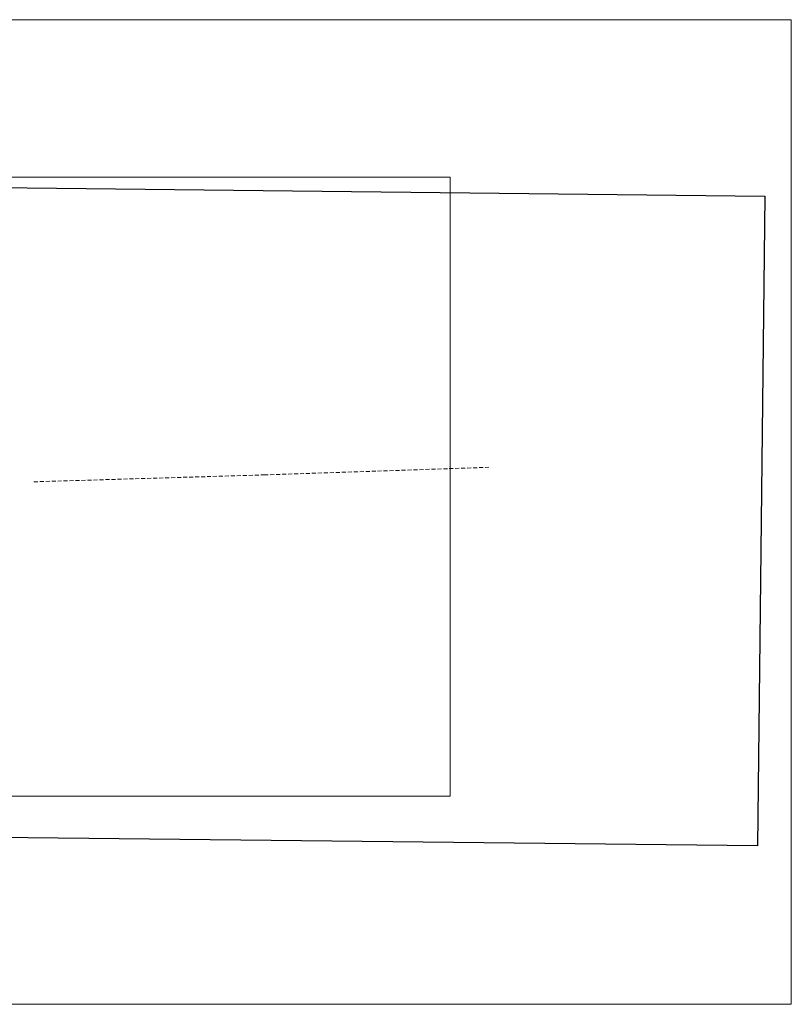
# Model space of a CAD drawing. Header units: millimetres. Extents: x -32728 to 3439, y -21222 to 1675.
# Tile 26 of 49: x 3070 to 3167, y -326 to -203. Entities that reach past the tile are written whole.
import ezdxf

# ---------------------------------------------------------------- set-up
doc = ezdxf.new("R2010")
doc.units = ezdxf.units.MM
doc.linetypes.add('2', pattern=[1.5, 1, -0.5])
doc.layers.add('0 pomoc', color=61, linetype='Continuous', lineweight=30, plot=False)
doc.layers.add('1 podklady', color=252, linetype='Continuous', lineweight=5)
doc.layers.add('2 krawedz jezdni', color=7, linetype='2', lineweight=50, true_color=0x000000)
picture_1 = doc.add_image_def('image119.png', size_in_pixel=(1631, 847))
picture_2 = doc.add_image_def('image120.png', size_in_pixel=(4096, 2677))
picture_3 = doc.add_image_def('image121.png', size_in_pixel=(4096, 2858))

msp = doc.modelspace()

# ---------------------------------------------------------------- linework, layer by layer
at = {"layer": '2 krawedz jezdni', "color": 0, "lineweight": 9, "ltscale": 0.5}
msp.add_lwpolyline([(3072.012, -260.613), (3100.928, -259.745), (3129.139, -258.797)], dxfattribs=at)

# ---------------------------------------------------------------- pictures from other files: only their frames are drawn
at = {"layer": '0 pomoc'}
image = msp.add_image(picture_1, insert=(3005.903, -304.512), size_in_units=(156.944, 81.503), rotation=-0.64822, dxfattribs=at)
image.dxf.flags = 7
at = {"layer": '1 podklady'}
image = msp.add_image(picture_3, insert=(2990.082, -326.145), size_in_units=(177.005, 123.492), rotation=0, dxfattribs=at)
image.dxf.flags = 15
image = msp.add_image(picture_2, insert=(3005.458, -300.04), size_in_units=(118.8, 77.636), rotation=0, dxfattribs=at)
image.dxf.flags = 15

doc.saveas('drawing.dxf')
